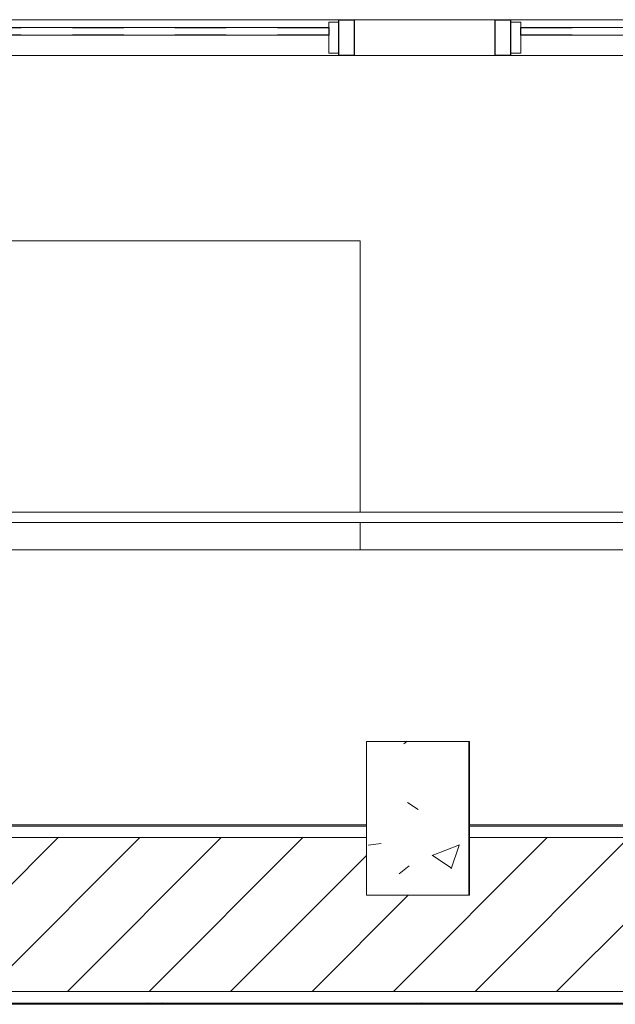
# Model space of a CAD drawing. Header units: metres. Extents: x 2.9 to 42.3, y -72.9 to -49.3.
# Tile 103 of 256: x 14.4 to 15.5, y -71.9 to -70. Entities that reach past the tile are written whole.
import ezdxf

# ---------------------------------------------------------------- set-up
doc = ezdxf.new("R2010")
doc.units = ezdxf.units.M
doc.linetypes.add('Traço', pattern=[0.006, 0.003, -0.003])
doc.linetypes.add('Traço_2_', pattern=[0.006, 0.003, -0.003])
for name, color, linetype, lineweight in [('A-COLS', 7, 'Continuous', 18), ('A-FLOR', 7, 'Continuous', 18), ('A-GENM', 7, 'Continuous', 18), ('A-GLAZ', 7, 'Continuous', 18), ('A-WALL', 7, 'Continuous', 18), ('A-WALL-PATT', 7, 'Continuous', 18), ('I-WALL', 7, 'Continuous', 18), ('S-COLS', 7, 'Continuous', 18)]:
    doc.layers.add(name, color=color, linetype=linetype, lineweight=lineweight)
doc.layers.add('A-GLAZ-HDLN', color=7, linetype='Traço', lineweight=25, true_color=0x00007f)
pattern_1 = [(50, (21.555, -62.929), (0.546555, -0.047815), [0.05715, -0.62865]), (355, (21.555, -62.929), (-0.105728, 0.573166), [0.04572, -0.50292]), (100.451, (21.601, -62.933), (0.440828, 0.52535), [0.04857, -0.53427]), (46.184, (21.555, -62.776), (0.813237, -0.12613), [0.08573, -0.94298]), (96.636, (21.623, -62.787), (0.71221, 0.742287), [0.07286, -0.80141]), (351.184, (21.555, -62.776), (0.712217, 0.742274), [0.06858, -0.75438]), (21, (21.631, -62.814), (0.454846, -0.306795), [0.05715, -0.62865]), (326, (21.631, -62.814), (0.185405, 0.55256), [0.04572, -0.50292]), (71.451, (21.669, -62.84), (0.64025, 0.245763), [0.04857, -0.53427]), (37.5, (21.555, -62.929), (0.009261, 0.2536672), [0.02515, -0.47168, 0.02515, -0.48539, -0.50482]), (37.5, (21.555, -62.929), (0.009261, 0.2536672), [-1.007, 0.02515, -0.47968]), (7.5, (21.555, -62.929), (0.200456, 0.300546), [0.02515, -0.26594, 0.02515, -0.46025, -0.1924]), (7.5, (21.555, -62.929), (0.200456, 0.300546), [-0.77648, 0.02515, -0.16726]), (327.5, (21.385, -62.929), (0.4067682, -0.0171882), [0.02515, -0.16535, 0.02515, -0.56921, -0.78867]), (327.5, (21.385, -62.929), (0.4067682, -0.0171882), [-0.78486, 0.02515, -0.76352]), (317.5, (21.309, -62.929), (0.444383, 0.076279), [0.02515, -0.2225, 0.02515, -0.36957, -0.56007]), (317.5, (21.309, -62.929), (0.444383, 0.076279), [-0.64237, 0.02515, -0.53492])]

# ---------------------------------------------------------------- blocks, each defined once
blk = doc.blocks.new('JANELA1 - Paineis _2x1_ 2 x 1_00-7022496-2PAV')
at = {"layer": 'A-GLAZ', "color": 253, "true_color": 0xaaaaaa}
for p, q in [((-0.97, 0.035), (-1, 0.035)), ((-1, 0.035), (-1, -0.035)), ((-0.97, 0.03), (-0.97, 0.035)), ((-0.97, 0.035), (0.97, 0.035)), ((-0.95, 0.03), (-0.97, 0.03)), ((-0.97, 0.03), (-0.97, -0.03)), ((-0.95, -0.03), (-0.95, 0.03)), ((0.01, 0.03), (-0.01, 0.03)), ((-0.01, 0.03), (-0.01, -0.03)), ((0.01, -0.03), (0.01, 0.03)), ((0.97, 0.03), (0.95, 0.03)), ((0.95, 0.03), (0.95, -0.03)), ((1, 0.035), (0.97, 0.035)), ((0.97, 0.035), (0.97, 0.03)), ((0.97, -0.03), (0.97, 0.03)), ((1, -0.035), (1, 0.035)), ((-0.01, -0.005), (-0.95, -0.005)), ((0.95, -0.005), (0.01, -0.005)), ((-1, -0.035), (-0.97, -0.035)), ((-0.97, -0.03), (-0.95, -0.03)), ((-0.97, -0.035), (-0.97, -0.03)), ((0.97, -0.035), (-0.97, -0.035)), ((-0.95, -0.02), (-0.01, -0.02)), ((-0.01, -0.03), (0.01, -0.03)), ((0.01, -0.02), (0.95, -0.02)), ((0.95, -0.03), (0.97, -0.03)), ((0.97, -0.03), (0.97, -0.035)), ((0.97, -0.035), (1, -0.035))]:
    blk.add_line(p, q, dxfattribs=at)
at = {"layer": 'A-GLAZ-HDLN', "color": 9, "linetype": 'Traço_2_', "true_color": 0xaaaad4}
for p, q in [((-1, -0.035), (-1, 0.035)), ((-1, 0.035), (-0.97, 0.035)), ((-0.97, 0.035), (-0.97, -0.035)), ((0.97, -0.035), (0.97, 0.035)), ((0.97, 0.035), (1, 0.035)), ((1, 0.035), (1, -0.035)), ((-0.95, -0.02), (-0.95, -0.005)), ((-0.95, -0.005), (0.95, -0.005)), ((0.95, -0.005), (0.95, -0.02)), ((-0.97, -0.035), (-1, -0.035)), ((0.95, -0.02), (-0.95, -0.02)), ((1, -0.035), (0.97, -0.035))]:
    blk.add_line(p, q, dxfattribs=at)
blk = doc.blocks.new('Concreto-Retangular-Coluna - 20 X 30-8710665-2PAV')
at = {"layer": 'S-COLS', "true_color": 0xaaaaaa}
h = blk.add_hatch(dxfattribs=at)
h.set_pattern_fill('FP_11', color=253, style=0, pattern_type=2)
h.set_pattern_definition([(50, (6.395, 8.651), (0.546555, -0.047815), [0.05715, -0.62865]), (355, (6.395, 8.651), (-0.105728, 0.573166), [0.04572, -0.50292]), (100.451, (6.441, 8.647), (0.440828, 0.52535), [0.04857, -0.53427]), (46.184, (6.395, 8.803), (0.813237, -0.12613), [0.08573, -0.94298]), (96.636, (6.463, 8.792), (0.71221, 0.74229), [0.07286, -0.80141]), (351.184, (6.395, 8.803), (0.712217, 0.742274), [0.06858, -0.75438]), (21, (6.472, 8.765), (0.454846, -0.306795), [0.05715, -0.62865]), (326, (6.472, 8.765), (0.185405, 0.55256), [0.04572, -0.50292]), (71.451, (6.51, 8.739), (0.64025, 0.245763), [0.04857, -0.53427]), (37.5, (6.395, 8.651), (0.009261, 0.2536672), [0.02515, -0.47168, 0.02515, -0.48539, -0.50483]), (37.5, (6.395, 8.651), (0.009261, 0.2536672), [-1.007, 0.02515, -0.47968]), (7.5, (6.395, 8.651), (0.200456, 0.300546), [0.02515, -0.26594, 0.02515, -0.46025, -0.19241]), (7.5, (6.395, 8.651), (0.200456, 0.300546), [-0.77648, 0.02515, -0.16726]), (327.5, (6.226, 8.651), (0.406768, -0.0171882), [0.02515, -0.16535, 0.02515, -0.56921, -0.78867]), (327.5, (6.226, 8.651), (0.406768, -0.0171882), [-0.78486, 0.02515, -0.76352]), (317.5, (6.149, 8.651), (0.444383, 0.07628), [0.02515, -0.2225, 0.02515, -0.36957, -0.56007]), (317.5, (6.149, 8.651), (0.444383, 0.07628), [-0.64237, 0.02515, -0.53492])])
h.paths.add_polyline_path([(0.1, -0.15), (0.1, 0.15), (-0.1, 0.15), (-0.1, -0.15), (0.0394, -0.15)])
at = {"layer": 'S-COLS', "color": 253, "true_color": 0xaaaaaa}
for p, q in [((0.1, 0.15), (-0.1, 0.15)), ((-0.1, 0.15), (-0.1, -0.15)), ((0.1, -0.15), (0.1, 0.15)), ((-0.1, -0.15), (0.1, -0.15))]:
    blk.add_line(p, q, dxfattribs=at)
blk = doc.blocks.new('Led_Stripe_11805 - Led_Stripe_11805-8119667-2PAV')
at = {"layer": 'A-GENM', "color": 253, "true_color": 0xaaaaaa}
for p, q in [((-2, 0.01), (2, 0.01)), ((2, -0.01), (-2, -0.01))]:
    blk.add_line(p, q, dxfattribs=at)
blk = doc.blocks.new('4 GRE - ESCOLA DE CINEMA E AUDIOVISUAL CINE REX R07_rvt-1-2PAV')
at = {"layer": 'A-WALL-PATT', "true_color": 0xd4d4d4}
h = blk.add_hatch(dxfattribs=at)
h.set_pattern_fill('FP_1', color=254, style=0, pattern_type=2)
h.set_pattern_definition(pattern_1)
h.paths.add_polyline_path([(11.4698, -71.9394), (11.4723, -71.9394), (11.4723, -71.5944), (15.0596, -71.5944), (15.0596, -71.5919), (11.4698, -71.5919), (11.4698, -71.5944)])
h.paths.add_polyline_path([(16.431, -71.5944), (17.0901, -71.5944), (17.0901, -71.5919), (15.2596, -71.5928), (15.2596, -71.5944), (15.815, -71.5944)])
h = blk.add_hatch(dxfattribs=at)
h.set_pattern_fill('FP_2', color=254, style=0, pattern_type=2)
h.set_pattern_definition([(45, (21.555, -62.929), (-0.0795495, 0.0795495), [])])
h.paths.add_polyline_path([(17.0901, -71.9169), (17.0901, -71.8793), (17.0502, -71.8793), (17.0502, -71.7293), (17.0901, -71.7293), (17.0901, -71.6169), (15.2596, -71.6169), (15.2596, -71.7293), (15.0596, -71.7293), (15.0596, -71.6169), (11.4948, -71.6169), (11.4948, -71.9169), (17.0471, -71.9169)])
h = blk.add_hatch(dxfattribs=at)
h.set_pattern_fill('FP_1', color=254, style=0, pattern_type=2)
h.set_pattern_definition(pattern_1)
h.paths.add_polyline_path([(17.0901, -71.9419), (17.0901, -71.9394), (11.4698, -71.9394), (11.4698, -71.9419), (17.0471, -71.9419)])
at = {"layer": 'A-FLOR', "color": 253, "true_color": 0xaaaaaa}
for p, q in [((13.4273, -70.453), (15.0473, -70.453)), ((15.0473, -70.453), (13.4273, -70.453)), ((15.0473, -70.453), (15.0473, -70.9819)), ((15.0473, -70.9819), (15.0473, -70.453)), ((15.0473, -71.0019), (15.0473, -71.0552)), ((15.0473, -71.0552), (15.0473, -71.0019)), ((16.9877, -71.0552), (13.7857, -71.0552))]:
    blk.add_line(p, q, dxfattribs=at)
at = {"layer": 'A-WALL', "color": 253, "true_color": 0xaaaaaa}
for p, q in [((15.0596, -71.5919), (11.4698, -71.5919)), ((11.4723, -71.5944), (15.0596, -71.5944)), ((17.0901, -71.5919), (15.2596, -71.5919)), ((15.2596, -71.5944), (17.0901, -71.5944)), ((11.4948, -71.6169), (15.0596, -71.6169)), ((15.2596, -71.6169), (17.0901, -71.6169)), ((11.4948, -71.9169), (17.0901, -71.9169)), ((11.4698, -71.9419), (17.0901, -71.9419)), ((11.4723, -71.9394), (17.0901, -71.9394))]:
    blk.add_line(p, q, dxfattribs=at)
at = {"layer": 'I-WALL', "color": 253, "true_color": 0xaaaaaa}
for p, q in [((15.311, -70.0214), (15.036, -70.0214)), ((15.036, -70.0914), (15.311, -70.0914))]:
    blk.add_line(p, q, dxfattribs=at)
at = {"layer": 'A-GENM', "color": 253, "lineweight": 18, "true_color": 0xaaaaaa, "extrusion": (0, 0, -1), "rotation": 180}
blk.add_blockref('Led_Stripe_11805 - Led_Stripe_11805-8119667-2PAV', (-14.576, -70.9919), dxfattribs=at)
at = {"layer": 'A-GLAZ', "color": 253, "lineweight": 18, "true_color": 0xaaaaaa, "rotation": 180}
for p in [(14.036, -70.0564), (16.311, -70.0564)]:
    blk.add_blockref('JANELA1 - Paineis _2x1_ 2 x 1_00-7022496-2PAV', p, dxfattribs=at)
at = {"layer": 'S-COLS', "color": 253, "lineweight": 18, "true_color": 0xaaaaaa}
blk.add_blockref('Concreto-Retangular-Coluna - 20 X 30-8710665-2PAV', (15.1596, -71.5793), dxfattribs=at)
blk = doc.blocks.new('Family - P53-300288-2PAV')
at = {"layer": 'S-COLS', "color": 253, "true_color": 0xaaaaaa}
for p, q in [((0.1, 0.15), (0.0986, 0.15)), ((0.1, -0.15), (0.1, 0.15)), ((0.0986, -0.15), (0.1, -0.15))]:
    blk.add_line(p, q, dxfattribs=at)
blk = doc.blocks.new('Family - P53-301634-2PAV')
at = {"layer": 'S-COLS', "color": 253, "true_color": 0xaaaaaa}
for p, q in [((0.1, 0.15), (0.0986, 0.15)), ((0.1, -0.15), (0.1, 0.15)), ((0.0986, -0.15), (0.1, -0.15))]:
    blk.add_line(p, q, dxfattribs=at)
blk = doc.blocks.new('ESTRUTURAL CINE REX _011_IFC-1-2PAV')
at = {"layer": 'A-COLS', "color": 253, "lineweight": 18, "true_color": 0xaaaaaa}
blk.add_blockref('Family - P53-301634-2PAV', (15.1609, -71.5793), dxfattribs=at)
at = {"layer": 'S-COLS', "color": 253, "lineweight": 18, "true_color": 0xaaaaaa}
blk.add_blockref('Family - P53-300288-2PAV', (15.1609, -71.5793), dxfattribs=at)

msp = doc.modelspace()

# ---------------------------------------------------------------- block references
at = {"lineweight": 5}
for name in ['4 GRE - ESCOLA DE CINEMA E AUDIOVISUAL CINE REX R07_rvt-1-2PAV', 'ESTRUTURAL CINE REX _011_IFC-1-2PAV']:
    msp.add_blockref(name, (0, 0), dxfattribs=at)

doc.saveas('drawing.dxf')
